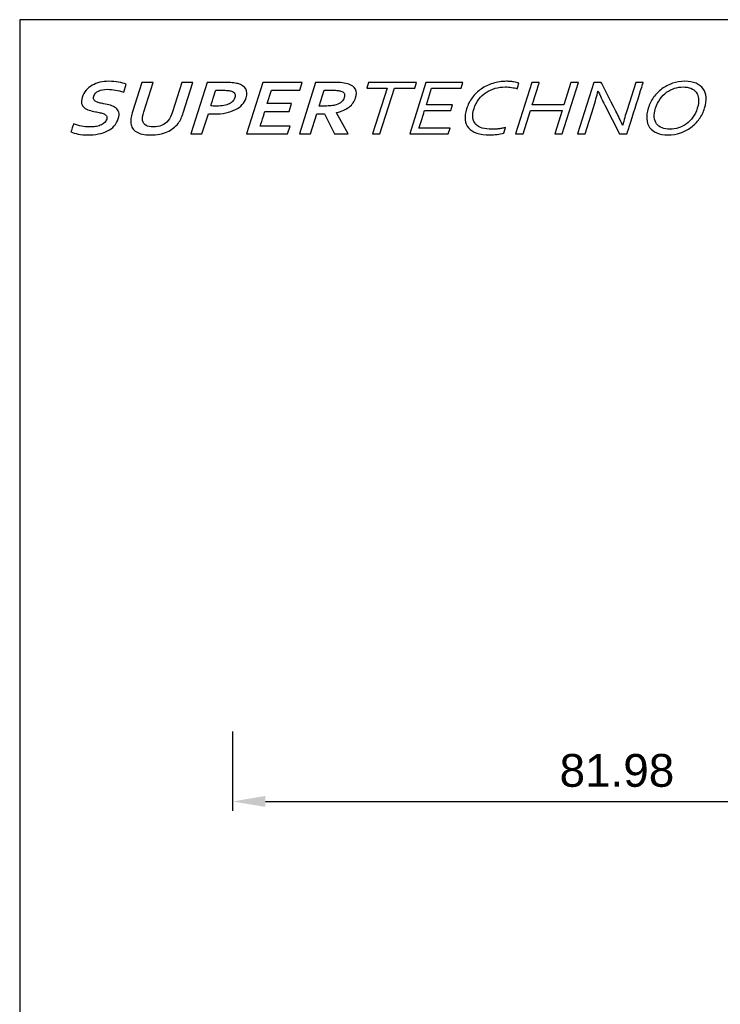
# Model space of a CAD drawing. Header units: inches. Extents: x 15 to 16771, y 14 to 21555.
# Tile 12 of 20: x 16474 to 16549, y 9708 to 9813. Entities that reach past the tile are written whole.
import ezdxf

# ---------------------------------------------------------------- set-up
doc = ezdxf.new("R2010")
doc.units = ezdxf.units.IN
doc.header["$MEASUREMENT"] = 0
doc.layers.add('AM_5', color=3, linetype='Continuous', lineweight=25)
doc.layers.add('Layer 1', color=7, linetype='Continuous')
doc.styles.add('Aktuální-ISO', font='arial.ttf')
doc.styles.get("Standard").update_dxf_attribs({"font": 'arial.ttf'})
doc.dimstyles.new('AM_ISO$0', dxfattribs={"dimtxt": 3.5, "dimasz": 3.5, "dimexe": 1, "dimexo": 1, "dimgap": 1.5, "dimtad": 1, "dimdsep": 46, "dimtxsty": 'Standard', "dimcen": 0, "dimclrd": 256, "dimclre": 256, "dimclrt": 2, "dimadec": 0, "dimazin": 2, "dimtp": 0.1, "dimtm": 0.1, "dimtfac": 0.71, "dimtdec": 3, "dimtmove": 0, "dimatfit": 3, "dimfxl": 1, "dimlwd": -1, "dimlwe": -1, "dimarcsym": 1})

# ---------------------------------------------------------------- blocks, each defined once
blk = doc.blocks.new('*D23')
at = {"layer": 'AM_5', "linetype": 'ByBlock', "transparency": 16777216}
for p, q in [((16496.79, 9736.84), (16496.79, 9728.37)), ((16578.77, 9737.61), (16578.77, 9728.37)), ((16500.29, 9729.37), (16575.27, 9729.37))]:
    blk.add_line(p, q, dxfattribs=at)
at = {"layer": 'AM_5', "transparency": 16777216}
for points in [[(16500.29, 9729.96), (16500.29, 9728.79), (16496.79, 9729.37)], [(16575.27, 9729.96), (16575.27, 9728.79), (16578.77, 9729.37)]]:
    blk.add_solid(points, dxfattribs=at)
at = {"layer": 'Defpoints', "color": 0, "transparency": 16777216}
for p in [(16496.79, 9737.84), (16578.77, 9738.61), (16578.77, 9729.37)]:
    blk.add_point(p, dxfattribs=at)
at = {"layer": 'AM_5', "color": 2, "transparency": 16777216, "insert": (16537.78, 9732.66), "char_height": 3.5, "attachment_point": 5, "style": 'Aktuální-ISO'}
blk.add_mtext('81.98', dxfattribs=at)

msp = doc.modelspace()

# ---------------------------------------------------------------- linework, layer by layer
msp.add_lwpolyline([(16771.081, 9602.739), (16771.081, 9812.739), (16474.081, 9812.739), (16474.081, 9602.739)], close=True)
at = {"layer": 'Layer 1', "color": 253}
for points, knots in [([(16483.363, 9802.137), (16483.407, 9802.276), (16483.403, 9802.39), (16483.349, 9802.475), (16483.349, 9802.475), (16483.295, 9802.562), (16483.209, 9802.633), (16483.087, 9802.687), (16483.087, 9802.687), (16482.966, 9802.744), (16482.825, 9802.787), (16482.664, 9802.822), (16482.664, 9802.822), (16482.503, 9802.856), (16482.332, 9802.89), (16482.154, 9802.922), (16482.154, 9802.922), (16481.918, 9802.97), (16481.694, 9803.025), (16481.487, 9803.089), (16481.487, 9803.089), (16481.279, 9803.154), (16481.106, 9803.244), (16480.969, 9803.358), (16480.969, 9803.358), (16480.831, 9803.471), (16480.738, 9803.616), (16480.691, 9803.792), (16480.691, 9803.792), (16480.642, 9803.967), (16480.66, 9804.186), (16480.743, 9804.45), (16480.743, 9804.45), (16480.835, 9804.741), (16480.974, 9804.994), (16481.162, 9805.21), (16481.162, 9805.21), (16481.349, 9805.425), (16481.569, 9805.604), (16481.818, 9805.746), (16481.818, 9805.746), (16482.069, 9805.886), (16482.341, 9805.991), (16482.641, 9806.062), (16482.641, 9806.062), (16482.938, 9806.132), (16483.26, 9806.167), (16483.605, 9806.167), (16483.605, 9806.167), (16483.95, 9806.167), (16484.288, 9806.139), (16484.618, 9806.081), (16484.618, 9806.081), (16484.948, 9806.024), (16485.224, 9805.949), (16485.448, 9805.859), (16485.448, 9805.859), (16485.448, 9805.859), (16485.176, 9804.996), (16485.176, 9804.996), (16485.176, 9804.996), (16484.876, 9805.108), (16484.58, 9805.189), (16484.287, 9805.24), (16484.287, 9805.24), (16483.996, 9805.29), (16483.713, 9805.316), (16483.443, 9805.316), (16483.443, 9805.316), (16483.053, 9805.316), (16482.733, 9805.255), (16482.484, 9805.134), (16482.484, 9805.134), (16482.235, 9805.014), (16482.072, 9804.832), (16481.996, 9804.591), (16481.996, 9804.591), (16481.952, 9804.45), (16481.95, 9804.335), (16481.991, 9804.244), (16481.991, 9804.244), (16482.032, 9804.154), (16482.101, 9804.08), (16482.201, 9804.021), (16482.201, 9804.021), (16482.301, 9803.962), (16482.423, 9803.914), (16482.567, 9803.877), (16482.567, 9803.877), (16482.71, 9803.842), (16482.863, 9803.81), (16483.026, 9803.779), (16483.026, 9803.779), (16483.285, 9803.73), (16483.528, 9803.672), (16483.755, 9803.608), (16483.755, 9803.608), (16483.984, 9803.544), (16484.177, 9803.454), (16484.334, 9803.339), (16484.334, 9803.339), (16484.489, 9803.223), (16484.595, 9803.074), (16484.649, 9802.888), (16484.649, 9802.888), (16484.703, 9802.703), (16484.685, 9802.465), (16484.594, 9802.178), (16484.594, 9802.178), (16484.501, 9801.881), (16484.355, 9801.624), (16484.158, 9801.408), (16484.158, 9801.408), (16483.962, 9801.191), (16483.722, 9801.012), (16483.439, 9800.87), (16483.439, 9800.87), (16483.159, 9800.729), (16482.839, 9800.624), (16482.479, 9800.555), (16482.479, 9800.555), (16482.117, 9800.486), (16481.736, 9800.453), (16481.334, 9800.453), (16481.334, 9800.453), (16480.982, 9800.453), (16480.645, 9800.482), (16480.323, 9800.541), (16480.323, 9800.541), (16480.002, 9800.6), (16479.745, 9800.683), (16479.553, 9800.79), (16479.553, 9800.79), (16479.553, 9800.79), (16479.821, 9801.641), (16479.821, 9801.641), (16479.821, 9801.641), (16480.104, 9801.523), (16480.387, 9801.437), (16480.674, 9801.384), (16480.674, 9801.384), (16480.96, 9801.33), (16481.265, 9801.304), (16481.587, 9801.304), (16481.587, 9801.304), (16481.773, 9801.304), (16481.962, 9801.316), (16482.15, 9801.343), (16482.15, 9801.343), (16482.338, 9801.368), (16482.514, 9801.413), (16482.678, 9801.477), (16482.678, 9801.477), (16482.841, 9801.54), (16482.984, 9801.626), (16483.106, 9801.735), (16483.106, 9801.735), (16483.227, 9801.843), (16483.312, 9801.977), (16483.363, 9802.137)], [0, 0, 0, 0, 0.0243902, 0.0243902, 0.0243902, 0.0243903, 0.0487805, 0.0487805, 0.0487805, 0.0487805, 0.0731707, 0.0731707, 0.0731707, 0.0731707, 0.097561, 0.097561, 0.097561, 0.097561, 0.1219512, 0.1219512, 0.1219512, 0.1219512, 0.1463415, 0.1463415, 0.1463415, 0.1463415, 0.1707317, 0.1707317, 0.1707317, 0.1707317, 0.195122, 0.195122, 0.195122, 0.195122, 0.2195122, 0.2195122, 0.2195122, 0.2195122, 0.2439024, 0.2439024, 0.2439024, 0.2439024, 0.2682927, 0.2682927, 0.2682927, 0.2682927, 0.2926829, 0.2926829, 0.2926829, 0.2926829, 0.3170732, 0.3170732, 0.3170732, 0.3170732, 0.3414634, 0.3414634, 0.3414634, 0.3414634, 0.3658537, 0.3658537, 0.3658537, 0.3658537, 0.3902439, 0.3902439, 0.3902439, 0.3902439, 0.4146341, 0.4146341, 0.4146341, 0.4146342, 0.4390244, 0.4390244, 0.4390244, 0.4390244, 0.4634146, 0.4634146, 0.4634146, 0.4634146, 0.4878049, 0.4878049, 0.4878049, 0.4878049, 0.5121951, 0.5121951, 0.5121951, 0.5121951, 0.5365854, 0.5365854, 0.5365854, 0.5365854, 0.5609756, 0.5609756, 0.5609756, 0.5609756, 0.5853659, 0.5853659, 0.5853659, 0.5853659, 0.6097561, 0.6097561, 0.6097561, 0.6097561, 0.6341463, 0.6341463, 0.6341463, 0.6341464, 0.6585366, 0.6585366, 0.6585366, 0.6585366, 0.6829268, 0.6829268, 0.6829268, 0.6829268, 0.7073171, 0.7073171, 0.7073171, 0.7073171, 0.7317073, 0.7317073, 0.7317073, 0.7317073, 0.7560976, 0.7560976, 0.7560976, 0.7560976, 0.7804878, 0.7804878, 0.7804878, 0.7804878, 0.804878, 0.804878, 0.804878, 0.8048781, 0.8292683, 0.8292683, 0.8292683, 0.8292683, 0.8536585, 0.8536585, 0.8536585, 0.8536585, 0.8780488, 0.8780488, 0.8780488, 0.8780488, 0.902439, 0.902439, 0.902439, 0.902439, 0.9268293, 0.9268293, 0.9268293, 0.9268293, 0.9512195, 0.9512195, 0.9512195, 0.9512195, 1, 1, 1, 1]), ([(16488.054, 9800.453), (16487.716, 9800.453), (16487.419, 9800.481), (16487.166, 9800.537), (16487.166, 9800.537), (16486.913, 9800.593), (16486.701, 9800.674), (16486.528, 9800.78), (16486.528, 9800.78), (16486.355, 9800.885), (16486.219, 9801.014), (16486.121, 9801.166), (16486.121, 9801.166), (16486.024, 9801.318), (16485.963, 9801.491), (16485.935, 9801.682), (16485.935, 9801.682), (16485.913, 9801.836), (16485.915, 9802.006), (16485.944, 9802.192), (16485.944, 9802.192), (16485.971, 9802.378), (16486.022, 9802.586), (16486.094, 9802.817), (16486.094, 9802.817), (16486.094, 9802.817), (16487.115, 9806.057), (16487.115, 9806.057), (16487.115, 9806.057), (16487.115, 9806.057), (16488.303, 9806.057), (16488.303, 9806.057), (16488.303, 9806.057), (16488.303, 9806.057), (16487.312, 9802.908), (16487.312, 9802.908), (16487.312, 9802.908), (16487.189, 9802.519), (16487.148, 9802.214), (16487.188, 9801.995), (16487.188, 9801.995), (16487.235, 9801.75), (16487.358, 9801.575), (16487.558, 9801.467), (16487.558, 9801.467), (16487.758, 9801.359), (16488.019, 9801.304), (16488.337, 9801.304), (16488.337, 9801.304), (16488.656, 9801.304), (16488.95, 9801.359), (16489.219, 9801.467), (16489.219, 9801.467), (16489.487, 9801.575), (16489.721, 9801.75), (16489.922, 9801.995), (16489.922, 9801.995), (16490.1, 9802.214), (16490.25, 9802.519), (16490.373, 9802.908), (16490.373, 9802.908), (16490.373, 9802.908), (16491.364, 9806.057), (16491.364, 9806.057), (16491.364, 9806.057), (16491.364, 9806.057), (16492.553, 9806.057), (16492.553, 9806.057), (16492.553, 9806.057), (16492.553, 9806.057), (16491.533, 9802.817), (16491.533, 9802.817), (16491.533, 9802.817), (16491.46, 9802.586), (16491.38, 9802.378), (16491.289, 9802.192), (16491.289, 9802.192), (16491.201, 9802.006), (16491.097, 9801.836), (16490.977, 9801.682), (16490.977, 9801.682), (16490.829, 9801.491), (16490.658, 9801.318), (16490.463, 9801.166), (16490.463, 9801.166), (16490.27, 9801.014), (16490.049, 9800.885), (16489.805, 9800.78), (16489.805, 9800.78), (16489.56, 9800.674), (16489.292, 9800.593), (16489, 9800.537), (16489, 9800.537), (16488.709, 9800.481), (16488.393, 9800.453), (16488.054, 9800.453)], [0, 0, 0, 0, 0.04, 0.04, 0.04, 0.04, 0.08, 0.08, 0.08, 0.08, 0.12, 0.12, 0.12, 0.12, 0.16, 0.16, 0.16, 0.16, 0.2, 0.2, 0.2, 0.2, 0.24, 0.24, 0.24, 0.24, 0.28, 0.28, 0.28, 0.28, 0.32, 0.32, 0.32, 0.32, 0.36, 0.36, 0.36, 0.36, 0.4, 0.4, 0.4, 0.4, 0.44, 0.44, 0.44, 0.44, 0.48, 0.48, 0.48, 0.48, 0.52, 0.52, 0.52, 0.52, 0.56, 0.56, 0.56, 0.56, 0.6, 0.6, 0.6, 0.6, 0.64, 0.64, 0.64, 0.64, 0.68, 0.68, 0.68, 0.68, 0.72, 0.72, 0.72, 0.72, 0.76, 0.76, 0.76, 0.76, 0.8, 0.8, 0.8, 0.8, 0.84, 0.84, 0.84, 0.84, 0.88, 0.88, 0.88, 0.88, 0.92, 0.92, 0.92, 0.92, 1, 1, 1, 1]), ([(16494.801, 9802.686), (16494.696, 9802.686), (16494.59, 9802.687), (16494.489, 9802.69), (16494.489, 9802.69), (16494.386, 9802.693), (16494.292, 9802.699), (16494.204, 9802.707), (16494.204, 9802.707), (16494.204, 9802.707), (16493.526, 9800.554), (16493.526, 9800.554), (16493.526, 9800.554), (16493.526, 9800.554), (16492.337, 9800.554), (16492.337, 9800.554), (16492.337, 9800.554), (16492.337, 9800.554), (16494.07, 9806.057), (16494.07, 9806.057), (16494.07, 9806.057), (16494.07, 9806.057), (16495.939, 9806.057), (16495.939, 9806.057), (16495.939, 9806.057), (16496.251, 9806.057), (16496.521, 9806.046), (16496.748, 9806.022), (16496.748, 9806.022), (16496.974, 9806), (16497.172, 9805.965), (16497.341, 9805.919), (16497.341, 9805.919), (16497.747, 9805.803), (16498.029, 9805.619), (16498.189, 9805.366), (16498.189, 9805.366), (16498.349, 9805.115), (16498.367, 9804.795), (16498.245, 9804.404), (16498.245, 9804.404), (16498.161, 9804.139), (16498.021, 9803.9), (16497.826, 9803.688), (16497.826, 9803.688), (16497.63, 9803.474), (16497.383, 9803.294), (16497.089, 9803.147), (16497.089, 9803.147), (16496.795, 9802.998), (16496.455, 9802.884), (16496.072, 9802.805), (16496.072, 9802.805), (16495.689, 9802.725), (16495.265, 9802.686), (16494.801, 9802.686)], [0, 0, 0, 0, 0.0666667, 0.0666667, 0.0666667, 0.0666667, 0.1333333, 0.1333333, 0.1333333, 0.1333333, 0.2, 0.2, 0.2, 0.2, 0.2666667, 0.2666667, 0.2666667, 0.2666667, 0.3333333, 0.3333333, 0.3333333, 0.3333333, 0.4, 0.4, 0.4, 0.4, 0.4666667, 0.4666667, 0.4666667, 0.4666667, 0.5333333, 0.5333333, 0.5333333, 0.5333333, 0.6, 0.6, 0.6, 0.6, 0.6666667, 0.6666667, 0.6666667, 0.6666667, 0.7333333, 0.7333333, 0.7333333, 0.7333333, 0.8, 0.8, 0.8, 0.8, 0.8666667, 0.8666667, 0.8666667, 0.8666667, 1, 1, 1, 1]), ([(16499.741, 9801.396), (16499.741, 9801.396), (16502.924, 9801.396), (16502.924, 9801.396), (16502.924, 9801.396), (16502.924, 9801.396), (16502.658, 9800.554), (16502.658, 9800.554), (16502.658, 9800.554), (16502.658, 9800.554), (16498.287, 9800.554), (16498.287, 9800.554), (16498.287, 9800.554), (16498.287, 9800.554), (16500.02, 9806.057), (16500.02, 9806.057), (16500.02, 9806.057), (16500.02, 9806.057), (16504.216, 9806.057), (16504.216, 9806.057), (16504.216, 9806.057), (16504.216, 9806.057), (16503.951, 9805.215), (16503.951, 9805.215), (16503.951, 9805.215), (16503.951, 9805.215), (16500.943, 9805.215), (16500.943, 9805.215), (16500.943, 9805.215), (16500.943, 9805.215), (16500.494, 9803.79), (16500.494, 9803.79), (16500.494, 9803.79), (16500.494, 9803.79), (16503.078, 9803.79), (16503.078, 9803.79), (16503.078, 9803.79), (16503.078, 9803.79), (16502.813, 9802.947), (16502.813, 9802.947), (16502.813, 9802.947), (16502.813, 9802.947), (16500.229, 9802.947), (16500.229, 9802.947), (16500.229, 9802.947), (16500.229, 9802.947), (16499.741, 9801.396), (16499.741, 9801.396)], [0, 0, 0, 0, 0.0769231, 0.0769231, 0.0769231, 0.0769231, 0.1538462, 0.1538462, 0.1538462, 0.1538462, 0.2307692, 0.2307692, 0.2307692, 0.2307692, 0.3076923, 0.3076923, 0.3076923, 0.3076923, 0.3846154, 0.3846154, 0.3846154, 0.3846154, 0.4615385, 0.4615385, 0.4615385, 0.4615385, 0.5384615, 0.5384615, 0.5384615, 0.5384615, 0.6153846, 0.6153846, 0.6153846, 0.6153846, 0.6923077, 0.6923077, 0.6923077, 0.6923077, 0.7692308, 0.7692308, 0.7692308, 0.7692308, 0.8461538, 0.8461538, 0.8461538, 0.8461539, 1, 1, 1, 1]), ([(16509.908, 9804.404), (16509.787, 9804.021), (16509.56, 9803.696), (16509.226, 9803.428), (16509.226, 9803.428), (16508.892, 9803.161), (16508.444, 9802.963), (16507.88, 9802.834), (16507.88, 9802.834), (16507.88, 9802.834), (16507.875, 9802.818), (16507.875, 9802.818), (16507.875, 9802.818), (16507.875, 9802.818), (16509.102, 9800.554), (16509.102, 9800.554), (16509.102, 9800.554), (16509.102, 9800.554), (16507.675, 9800.554), (16507.675, 9800.554), (16507.675, 9800.554), (16507.675, 9800.554), (16506.585, 9802.686), (16506.585, 9802.686), (16506.585, 9802.686), (16506.585, 9802.686), (16505.771, 9802.686), (16505.771, 9802.686), (16505.771, 9802.686), (16505.771, 9802.686), (16505.1, 9800.554), (16505.1, 9800.554), (16505.1, 9800.554), (16505.1, 9800.554), (16503.911, 9800.554), (16503.911, 9800.554), (16503.911, 9800.554), (16503.911, 9800.554), (16505.644, 9806.057), (16505.644, 9806.057), (16505.644, 9806.057), (16505.644, 9806.057), (16507.61, 9806.057), (16507.61, 9806.057), (16507.61, 9806.057), (16507.937, 9806.057), (16508.235, 9806.042), (16508.505, 9806.01), (16508.505, 9806.01), (16508.776, 9805.979), (16509, 9805.931), (16509.18, 9805.868), (16509.18, 9805.868), (16509.521, 9805.746), (16509.757, 9805.562), (16509.888, 9805.32), (16509.888, 9805.32), (16510.017, 9805.077), (16510.024, 9804.772), (16509.908, 9804.404)], [0, 0, 0, 0, 0.0625, 0.0625, 0.0625, 0.0625, 0.125, 0.125, 0.125, 0.125, 0.1875, 0.1875, 0.1875, 0.1875, 0.25, 0.25, 0.25, 0.25, 0.3125, 0.3125, 0.3125, 0.3125, 0.375, 0.375, 0.375, 0.375, 0.4375, 0.4375, 0.4375, 0.4375, 0.5, 0.5, 0.5, 0.5, 0.5625, 0.5625, 0.5625, 0.5625, 0.625, 0.625, 0.625, 0.625, 0.6875, 0.6875, 0.6875, 0.6875, 0.75, 0.75, 0.75, 0.75, 0.8125, 0.8125, 0.8125, 0.8125, 0.875, 0.875, 0.875, 0.875, 1, 1, 1, 1]), ([(16494.47, 9803.554), (16494.536, 9803.546), (16494.619, 9803.539), (16494.722, 9803.534), (16494.722, 9803.534), (16494.826, 9803.53), (16494.935, 9803.529), (16495.047, 9803.529), (16495.047, 9803.529), (16495.365, 9803.529), (16495.64, 9803.551), (16495.868, 9803.595), (16495.868, 9803.595), (16496.098, 9803.638), (16496.291, 9803.699), (16496.448, 9803.778), (16496.448, 9803.778), (16496.604, 9803.856), (16496.728, 9803.95), (16496.821, 9804.061), (16496.821, 9804.061), (16496.914, 9804.172), (16496.981, 9804.293), (16497.023, 9804.425), (16497.023, 9804.425), (16497.074, 9804.587), (16497.075, 9804.727), (16497.025, 9804.845), (16497.025, 9804.845), (16496.974, 9804.963), (16496.853, 9805.055), (16496.657, 9805.12), (16496.657, 9805.12), (16496.555, 9805.153), (16496.424, 9805.177), (16496.262, 9805.192), (16496.262, 9805.192), (16496.102, 9805.208), (16495.901, 9805.215), (16495.66, 9805.215), (16495.66, 9805.215), (16495.66, 9805.215), (16494.993, 9805.215), (16494.993, 9805.215), (16494.993, 9805.215), (16494.993, 9805.215), (16494.47, 9803.554), (16494.47, 9803.554)], [0, 0, 0, 0, 0.0769231, 0.0769231, 0.0769231, 0.0769231, 0.1538462, 0.1538462, 0.1538462, 0.1538462, 0.2307692, 0.2307692, 0.2307692, 0.2307692, 0.3076923, 0.3076923, 0.3076923, 0.3076923, 0.3846154, 0.3846154, 0.3846154, 0.3846154, 0.4615385, 0.4615385, 0.4615385, 0.4615385, 0.5384615, 0.5384615, 0.5384615, 0.5384615, 0.6153846, 0.6153846, 0.6153846, 0.6153846, 0.6923077, 0.6923077, 0.6923077, 0.6923077, 0.7692308, 0.7692308, 0.7692308, 0.7692308, 0.8461538, 0.8461538, 0.8461538, 0.8461539, 1, 1, 1, 1]), ([(16506.62, 9803.529), (16506.89, 9803.529), (16507.123, 9803.539), (16507.318, 9803.56), (16507.318, 9803.56), (16507.513, 9803.581), (16507.679, 9803.612), (16507.821, 9803.652), (16507.821, 9803.652), (16508.082, 9803.728), (16508.281, 9803.834), (16508.415, 9803.967), (16508.415, 9803.967), (16508.547, 9804.099), (16508.642, 9804.252), (16508.696, 9804.425), (16508.696, 9804.425), (16508.743, 9804.573), (16508.748, 9804.705), (16508.711, 9804.818), (16508.711, 9804.818), (16508.674, 9804.932), (16508.58, 9805.021), (16508.427, 9805.087), (16508.427, 9805.087), (16508.329, 9805.132), (16508.197, 9805.163), (16508.034, 9805.184), (16508.034, 9805.184), (16507.87, 9805.205), (16507.662, 9805.215), (16507.411, 9805.215), (16507.411, 9805.215), (16507.411, 9805.215), (16506.568, 9805.215), (16506.568, 9805.215), (16506.568, 9805.215), (16506.568, 9805.215), (16506.037, 9803.529), (16506.037, 9803.529), (16506.037, 9803.529), (16506.037, 9803.529), (16506.62, 9803.529), (16506.62, 9803.529)], [0, 0, 0, 0, 0.0833333, 0.0833333, 0.0833333, 0.0833333, 0.1666667, 0.1666667, 0.1666667, 0.1666667, 0.25, 0.25, 0.25, 0.25, 0.3333333, 0.3333333, 0.3333333, 0.3333333, 0.4166667, 0.4166667, 0.4166667, 0.4166667, 0.5, 0.5, 0.5, 0.5, 0.5833333, 0.5833333, 0.5833333, 0.5833333, 0.6666667, 0.6666667, 0.6666667, 0.6666667, 0.75, 0.75, 0.75, 0.75, 0.8333333, 0.8333333, 0.8333333, 0.8333333, 1, 1, 1, 1])]:
    msp.add_open_spline(points, degree=3, knots=knots, dxfattribs=at)
at = {"layer": 'Layer 1', "color": 7}
for points, knots in [([(16512.509, 9800.554), (16512.509, 9800.554), (16511.717, 9800.554), (16511.717, 9800.554), (16511.717, 9800.554), (16511.717, 9800.554), (16513.259, 9805.451), (16513.259, 9805.451), (16513.259, 9805.451), (16513.259, 9805.451), (16511.096, 9805.451), (16511.096, 9805.451), (16511.096, 9805.451), (16511.096, 9805.451), (16511.287, 9806.057), (16511.287, 9806.057), (16511.287, 9806.057), (16511.287, 9806.057), (16516.405, 9806.057), (16516.405, 9806.057), (16516.405, 9806.057), (16516.405, 9806.057), (16516.214, 9805.451), (16516.214, 9805.451), (16516.214, 9805.451), (16516.214, 9805.451), (16514.051, 9805.451), (16514.051, 9805.451), (16514.051, 9805.451), (16514.051, 9805.451), (16512.509, 9800.554), (16512.509, 9800.554)], [0, 0, 0, 0, 0.1111111, 0.1111111, 0.1111111, 0.1111111, 0.2222222, 0.2222222, 0.2222222, 0.2222222, 0.3333333, 0.3333333, 0.3333333, 0.3333333, 0.4444444, 0.4444444, 0.4444444, 0.4444445, 0.5555556, 0.5555556, 0.5555556, 0.5555556, 0.6666667, 0.6666667, 0.6666667, 0.6666667, 0.7777778, 0.7777778, 0.7777778, 0.7777778, 1, 1, 1, 1]), ([(16516.664, 9801.161), (16516.664, 9801.161), (16519.982, 9801.161), (16519.982, 9801.161), (16519.982, 9801.161), (16519.982, 9801.161), (16519.791, 9800.554), (16519.791, 9800.554), (16519.791, 9800.554), (16519.791, 9800.554), (16515.68, 9800.554), (16515.68, 9800.554), (16515.68, 9800.554), (16515.68, 9800.554), (16517.413, 9806.057), (16517.413, 9806.057), (16517.413, 9806.057), (16517.413, 9806.057), (16521.344, 9806.057), (16521.344, 9806.057), (16521.344, 9806.057), (16521.344, 9806.057), (16521.153, 9805.451), (16521.153, 9805.451), (16521.153, 9805.451), (16521.153, 9805.451), (16518.015, 9805.451), (16518.015, 9805.451), (16518.015, 9805.451), (16518.015, 9805.451), (16517.455, 9803.672), (16517.455, 9803.672), (16517.455, 9803.672), (16517.455, 9803.672), (16520.246, 9803.672), (16520.246, 9803.672), (16520.246, 9803.672), (16520.246, 9803.672), (16520.055, 9803.065), (16520.055, 9803.065), (16520.055, 9803.065), (16520.055, 9803.065), (16517.264, 9803.065), (16517.264, 9803.065), (16517.264, 9803.065), (16517.264, 9803.065), (16516.664, 9801.161), (16516.664, 9801.161)], [0, 0, 0, 0, 0.0769231, 0.0769231, 0.0769231, 0.0769231, 0.1538462, 0.1538462, 0.1538462, 0.1538462, 0.2307692, 0.2307692, 0.2307692, 0.2307692, 0.3076923, 0.3076923, 0.3076923, 0.3076923, 0.3846154, 0.3846154, 0.3846154, 0.3846154, 0.4615385, 0.4615385, 0.4615385, 0.4615385, 0.5384615, 0.5384615, 0.5384615, 0.5384615, 0.6153846, 0.6153846, 0.6153846, 0.6153846, 0.6923077, 0.6923077, 0.6923077, 0.6923077, 0.7692308, 0.7692308, 0.7692308, 0.7692308, 0.8461538, 0.8461538, 0.8461538, 0.8461539, 1, 1, 1, 1]), ([(16525.854, 9805.569), (16525.491, 9805.569), (16525.137, 9805.519), (16524.791, 9805.423), (16524.791, 9805.423), (16524.445, 9805.326), (16524.125, 9805.179), (16523.832, 9804.987), (16523.832, 9804.987), (16523.539, 9804.793), (16523.281, 9804.553), (16523.057, 9804.266), (16523.057, 9804.266), (16522.833, 9803.98), (16522.66, 9803.645), (16522.54, 9803.265), (16522.54, 9803.265), (16522.421, 9802.885), (16522.38, 9802.558), (16522.416, 9802.279), (16522.416, 9802.279), (16522.452, 9802.001), (16522.556, 9801.77), (16522.727, 9801.588), (16522.727, 9801.588), (16522.899, 9801.405), (16523.13, 9801.27), (16523.425, 9801.183), (16523.425, 9801.183), (16523.719, 9801.094), (16524.063, 9801.051), (16524.458, 9801.051), (16524.458, 9801.051), (16524.567, 9801.051), (16524.682, 9801.055), (16524.806, 9801.065), (16524.806, 9801.065), (16524.929, 9801.073), (16525.056, 9801.087), (16525.183, 9801.104), (16525.183, 9801.104), (16525.31, 9801.121), (16525.436, 9801.141), (16525.56, 9801.163), (16525.56, 9801.163), (16525.682, 9801.186), (16525.794, 9801.21), (16525.893, 9801.236), (16525.893, 9801.236), (16525.893, 9801.236), (16525.708, 9800.649), (16525.708, 9800.649), (16525.708, 9800.649), (16525.499, 9800.586), (16525.262, 9800.538), (16525, 9800.503), (16525, 9800.503), (16524.737, 9800.469), (16524.474, 9800.453), (16524.21, 9800.453), (16524.21, 9800.453), (16523.672, 9800.453), (16523.213, 9800.516), (16522.837, 9800.644), (16522.837, 9800.644), (16522.462, 9800.771), (16522.171, 9800.955), (16521.964, 9801.194), (16521.964, 9801.194), (16521.757, 9801.433), (16521.635, 9801.724), (16521.599, 9802.068), (16521.599, 9802.068), (16521.562, 9802.414), (16521.612, 9802.804), (16521.749, 9803.239), (16521.749, 9803.239), (16521.884, 9803.668), (16522.084, 9804.061), (16522.351, 9804.421), (16522.351, 9804.421), (16522.618, 9804.78), (16522.936, 9805.09), (16523.307, 9805.348), (16523.307, 9805.348), (16523.676, 9805.605), (16524.09, 9805.807), (16524.546, 9805.951), (16524.546, 9805.951), (16525.004, 9806.095), (16525.489, 9806.167), (16526.001, 9806.167), (16526.001, 9806.167), (16526.136, 9806.167), (16526.271, 9806.163), (16526.399, 9806.153), (16526.399, 9806.153), (16526.528, 9806.143), (16526.651, 9806.129), (16526.766, 9806.112), (16526.766, 9806.112), (16526.881, 9806.094), (16526.987, 9806.073), (16527.083, 9806.049), (16527.083, 9806.049), (16527.178, 9806.024), (16527.259, 9805.998), (16527.325, 9805.972), (16527.325, 9805.972), (16527.325, 9805.972), (16527.139, 9805.383), (16527.139, 9805.383), (16527.139, 9805.383), (16526.959, 9805.435), (16526.759, 9805.48), (16526.539, 9805.515), (16526.539, 9805.515), (16526.317, 9805.55), (16526.09, 9805.569), (16525.854, 9805.569)], [0, 0, 0, 0, 0.0322581, 0.0322581, 0.0322581, 0.0322581, 0.0645161, 0.0645161, 0.0645161, 0.0645161, 0.0967742, 0.0967742, 0.0967742, 0.0967742, 0.1290323, 0.1290323, 0.1290323, 0.1290323, 0.1612903, 0.1612903, 0.1612903, 0.1612903, 0.1935484, 0.1935484, 0.1935484, 0.1935484, 0.2258065, 0.2258065, 0.2258065, 0.2258065, 0.2580645, 0.2580645, 0.2580645, 0.2580645, 0.2903226, 0.2903226, 0.2903226, 0.2903226, 0.3225806, 0.3225806, 0.3225806, 0.3225807, 0.3548387, 0.3548387, 0.3548387, 0.3548387, 0.3870968, 0.3870968, 0.3870968, 0.3870968, 0.4193548, 0.4193548, 0.4193548, 0.4193548, 0.4516129, 0.4516129, 0.4516129, 0.4516129, 0.483871, 0.483871, 0.483871, 0.483871, 0.516129, 0.516129, 0.516129, 0.516129, 0.5483871, 0.5483871, 0.5483871, 0.5483871, 0.5806452, 0.5806452, 0.5806452, 0.5806452, 0.6129032, 0.6129032, 0.6129032, 0.6129032, 0.6451613, 0.6451613, 0.6451613, 0.6451613, 0.6774194, 0.6774194, 0.6774194, 0.6774194, 0.7096774, 0.7096774, 0.7096774, 0.7096774, 0.7419355, 0.7419355, 0.7419355, 0.7419355, 0.7741935, 0.7741935, 0.7741935, 0.7741936, 0.8064516, 0.8064516, 0.8064516, 0.8064516, 0.8387097, 0.8387097, 0.8387097, 0.8387097, 0.8709677, 0.8709677, 0.8709677, 0.8709678, 0.9032258, 0.9032258, 0.9032258, 0.9032258, 0.9354839, 0.9354839, 0.9354839, 0.9354839, 1, 1, 1, 1]), ([(16528.754, 9803.672), (16528.754, 9803.672), (16532.131, 9803.672), (16532.131, 9803.672), (16532.131, 9803.672), (16532.131, 9803.672), (16532.882, 9806.057), (16532.882, 9806.057), (16532.882, 9806.057), (16532.882, 9806.057), (16533.675, 9806.057), (16533.675, 9806.057), (16533.675, 9806.057), (16533.675, 9806.057), (16531.942, 9800.554), (16531.942, 9800.554), (16531.942, 9800.554), (16531.942, 9800.554), (16531.149, 9800.554), (16531.149, 9800.554), (16531.149, 9800.554), (16531.149, 9800.554), (16531.94, 9803.065), (16531.94, 9803.065), (16531.94, 9803.065), (16531.94, 9803.065), (16528.562, 9803.065), (16528.562, 9803.065), (16528.562, 9803.065), (16528.562, 9803.065), (16527.772, 9800.554), (16527.772, 9800.554), (16527.772, 9800.554), (16527.772, 9800.554), (16526.979, 9800.554), (16526.979, 9800.554), (16526.979, 9800.554), (16526.979, 9800.554), (16528.712, 9806.057), (16528.712, 9806.057), (16528.712, 9806.057), (16528.712, 9806.057), (16529.504, 9806.057), (16529.504, 9806.057), (16529.504, 9806.057), (16529.504, 9806.057), (16528.754, 9803.672), (16528.754, 9803.672)], [0, 0, 0, 0, 0.0769231, 0.0769231, 0.0769231, 0.0769231, 0.1538462, 0.1538462, 0.1538462, 0.1538462, 0.2307692, 0.2307692, 0.2307692, 0.2307692, 0.3076923, 0.3076923, 0.3076923, 0.3076923, 0.3846154, 0.3846154, 0.3846154, 0.3846154, 0.4615385, 0.4615385, 0.4615385, 0.4615385, 0.5384615, 0.5384615, 0.5384615, 0.5384615, 0.6153846, 0.6153846, 0.6153846, 0.6153846, 0.6923077, 0.6923077, 0.6923077, 0.6923077, 0.7692308, 0.7692308, 0.7692308, 0.7692308, 0.8461538, 0.8461538, 0.8461538, 0.8461539, 1, 1, 1, 1]), ([(16537.679, 9802.989), (16537.923, 9802.503), (16538.157, 9802.005), (16538.383, 9801.492), (16538.383, 9801.492), (16538.383, 9801.492), (16538.411, 9801.492), (16538.411, 9801.492), (16538.411, 9801.492), (16538.538, 9802.026), (16538.689, 9802.572), (16538.864, 9803.129), (16538.864, 9803.129), (16538.864, 9803.129), (16539.786, 9806.057), (16539.786, 9806.057), (16539.786, 9806.057), (16539.786, 9806.057), (16540.583, 9806.057), (16540.583, 9806.057), (16540.583, 9806.057), (16540.583, 9806.057), (16538.85, 9800.554), (16538.85, 9800.554), (16538.85, 9800.554), (16538.85, 9800.554), (16538.058, 9800.554), (16538.058, 9800.554), (16538.058, 9800.554), (16538.058, 9800.554), (16536.488, 9803.622), (16536.488, 9803.622), (16536.488, 9803.622), (16536.219, 9804.157), (16535.985, 9804.656), (16535.788, 9805.119), (16535.788, 9805.119), (16535.788, 9805.119), (16535.758, 9805.119), (16535.758, 9805.119), (16535.758, 9805.119), (16535.641, 9804.618), (16535.478, 9804.032), (16535.268, 9803.363), (16535.268, 9803.363), (16535.268, 9803.363), (16534.383, 9800.554), (16534.383, 9800.554), (16534.383, 9800.554), (16534.383, 9800.554), (16533.591, 9800.554), (16533.591, 9800.554), (16533.591, 9800.554), (16533.591, 9800.554), (16535.324, 9806.057), (16535.324, 9806.057), (16535.324, 9806.057), (16535.324, 9806.057), (16536.106, 9806.057), (16536.106, 9806.057), (16536.106, 9806.057), (16536.106, 9806.057), (16537.679, 9802.989), (16537.679, 9802.989)], [0, 0, 0, 0, 0.0588235, 0.0588235, 0.0588235, 0.0588235, 0.1176471, 0.1176471, 0.1176471, 0.1176471, 0.1764706, 0.1764706, 0.1764706, 0.1764706, 0.2352941, 0.2352941, 0.2352941, 0.2352941, 0.2941176, 0.2941176, 0.2941176, 0.2941177, 0.3529412, 0.3529412, 0.3529412, 0.3529412, 0.4117647, 0.4117647, 0.4117647, 0.4117647, 0.4705882, 0.4705882, 0.4705882, 0.4705882, 0.5294118, 0.5294118, 0.5294118, 0.5294118, 0.5882353, 0.5882353, 0.5882353, 0.5882353, 0.6470588, 0.6470588, 0.6470588, 0.6470588, 0.7058824, 0.7058824, 0.7058824, 0.7058824, 0.7647059, 0.7647059, 0.7647059, 0.7647059, 0.8235294, 0.8235294, 0.8235294, 0.8235294, 0.8823529, 0.8823529, 0.8823529, 0.882353, 1, 1, 1, 1]), ([(16547.139, 9803.306), (16547.008, 9802.888), (16546.817, 9802.506), (16546.566, 9802.156), (16546.566, 9802.156), (16546.316, 9801.808), (16546.02, 9801.507), (16545.678, 9801.256), (16545.678, 9801.256), (16545.337, 9801.003), (16544.959, 9800.807), (16544.546, 9800.665), (16544.546, 9800.665), (16544.132, 9800.523), (16543.697, 9800.453), (16543.24, 9800.453), (16543.24, 9800.453), (16542.766, 9800.453), (16542.366, 9800.523), (16542.035, 9800.665), (16542.035, 9800.665), (16541.707, 9800.807), (16541.452, 9801.003), (16541.272, 9801.256), (16541.272, 9801.256), (16541.092, 9801.507), (16540.989, 9801.808), (16540.962, 9802.156), (16540.962, 9802.156), (16540.935, 9802.506), (16540.986, 9802.888), (16541.117, 9803.306), (16541.117, 9803.306), (16541.249, 9803.726), (16541.441, 9804.11), (16541.693, 9804.46), (16541.693, 9804.46), (16541.946, 9804.81), (16542.242, 9805.112), (16542.583, 9805.365), (16542.583, 9805.365), (16542.922, 9805.616), (16543.3, 9805.813), (16543.716, 9805.955), (16543.716, 9805.955), (16544.13, 9806.097), (16544.569, 9806.167), (16545.029, 9806.167), (16545.029, 9806.167), (16545.5, 9806.167), (16545.898, 9806.097), (16546.225, 9805.955), (16546.225, 9805.955), (16546.554, 9805.813), (16546.807, 9805.616), (16546.987, 9805.365), (16546.987, 9805.365), (16547.167, 9805.112), (16547.27, 9804.81), (16547.297, 9804.46), (16547.297, 9804.46), (16547.323, 9804.11), (16547.272, 9803.726), (16547.139, 9803.306)], [0, 0, 0, 0, 0.0588235, 0.0588235, 0.0588235, 0.0588235, 0.1176471, 0.1176471, 0.1176471, 0.1176471, 0.1764706, 0.1764706, 0.1764706, 0.1764706, 0.2352941, 0.2352941, 0.2352941, 0.2352941, 0.2941176, 0.2941176, 0.2941176, 0.2941177, 0.3529412, 0.3529412, 0.3529412, 0.3529412, 0.4117647, 0.4117647, 0.4117647, 0.4117647, 0.4705882, 0.4705882, 0.4705882, 0.4705882, 0.5294118, 0.5294118, 0.5294118, 0.5294118, 0.5882353, 0.5882353, 0.5882353, 0.5882353, 0.6470588, 0.6470588, 0.6470588, 0.6470588, 0.7058824, 0.7058824, 0.7058824, 0.7058824, 0.7647059, 0.7647059, 0.7647059, 0.7647059, 0.8235294, 0.8235294, 0.8235294, 0.8235294, 0.8823529, 0.8823529, 0.8823529, 0.882353, 1, 1, 1, 1]), ([(16546.357, 9803.306), (16546.474, 9803.676), (16546.519, 9804.002), (16546.493, 9804.285), (16546.493, 9804.285), (16546.468, 9804.567), (16546.386, 9804.803), (16546.246, 9804.993), (16546.246, 9804.993), (16546.104, 9805.182), (16545.913, 9805.326), (16545.671, 9805.423), (16545.671, 9805.423), (16545.431, 9805.519), (16545.154, 9805.569), (16544.841, 9805.569), (16544.841, 9805.569), (16544.529, 9805.569), (16544.219, 9805.519), (16543.918, 9805.423), (16543.918, 9805.423), (16543.615, 9805.326), (16543.334, 9805.182), (16543.073, 9804.993), (16543.073, 9804.993), (16542.813, 9804.803), (16542.582, 9804.567), (16542.379, 9804.285), (16542.379, 9804.285), (16542.177, 9804.002), (16542.016, 9803.676), (16541.899, 9803.306), (16541.899, 9803.306), (16541.783, 9802.935), (16541.738, 9802.61), (16541.765, 9802.328), (16541.765, 9802.328), (16541.792, 9802.047), (16541.877, 9801.812), (16542.017, 9801.623), (16542.017, 9801.623), (16542.159, 9801.433), (16542.35, 9801.291), (16542.592, 9801.196), (16542.592, 9801.196), (16542.833, 9801.099), (16543.111, 9801.051), (16543.428, 9801.051), (16543.428, 9801.051), (16543.74, 9801.051), (16544.047, 9801.099), (16544.345, 9801.196), (16544.345, 9801.196), (16544.645, 9801.291), (16544.924, 9801.433), (16545.185, 9801.623), (16545.185, 9801.623), (16545.444, 9801.812), (16545.675, 9802.047), (16545.877, 9802.328), (16545.877, 9802.328), (16546.08, 9802.61), (16546.24, 9802.935), (16546.357, 9803.306)], [0, 0, 0, 0, 0.0588235, 0.0588235, 0.0588235, 0.0588235, 0.1176471, 0.1176471, 0.1176471, 0.1176471, 0.1764706, 0.1764706, 0.1764706, 0.1764706, 0.2352941, 0.2352941, 0.2352941, 0.2352941, 0.2941176, 0.2941176, 0.2941176, 0.2941177, 0.3529412, 0.3529412, 0.3529412, 0.3529412, 0.4117647, 0.4117647, 0.4117647, 0.4117647, 0.4705882, 0.4705882, 0.4705882, 0.4705882, 0.5294118, 0.5294118, 0.5294118, 0.5294118, 0.5882353, 0.5882353, 0.5882353, 0.5882353, 0.6470588, 0.6470588, 0.6470588, 0.6470588, 0.7058824, 0.7058824, 0.7058824, 0.7058824, 0.7647059, 0.7647059, 0.7647059, 0.7647059, 0.8235294, 0.8235294, 0.8235294, 0.8235294, 0.8823529, 0.8823529, 0.8823529, 0.882353, 1, 1, 1, 1])]:
    msp.add_open_spline(points, degree=3, knots=knots, dxfattribs=at)

# ---------------------------------------------------------------- dimensions: what is measured, and where the dimension line sits
at = {"layer": 'AM_5'}
dim = msp.add_linear_dim(base=(16578.7692, 9729.3738), p1=(16496.7935, 9737.8374), p2=(16578.7692, 9738.6068), dimstyle='AM_ISO$0', override={"dimtxsty": 'Aktuální-ISO'}, dxfattribs=at)
dim.commit()
dim.dimension.update_dxf_attribs({"geometry": '*D23', "text_midpoint": (16537.7814, 9732.6608)})

doc.saveas('drawing.dxf')
